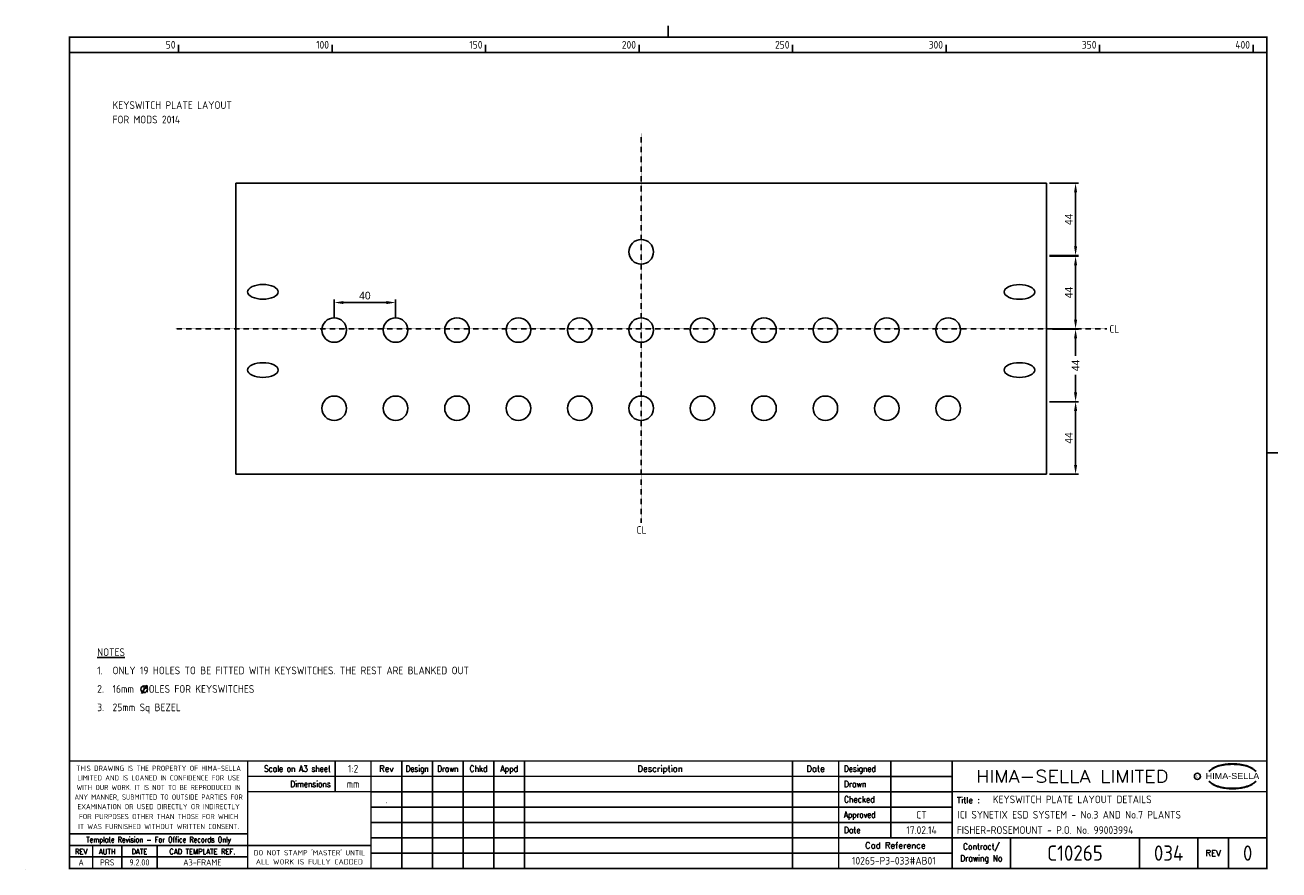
# Model space of a CAD drawing. Extents: x 0 to 817, y 0 to 551.
import ezdxf
from ezdxf.enums import TextEntityAlignment as Align

# ---------------------------------------------------------------- set-up
doc = ezdxf.new("R2010")
doc.units = 0
doc.header["$LTSCALE"] = 0.25
doc.header["$MEASUREMENT"] = 0
doc.header["$PDSIZE"] = 1
doc.linetypes.add('HIDDENX2', pattern=[0.75, 0.5, -0.25])
doc.layers.get('0').update_dxf_attribs({"color": 41, "linetype": 'CONTINUOUS'})
doc.layers.get('DEFPOINTS').update_dxf_attribs({"linetype": 'CONTINUOUS'})
for name, color, linetype in [('00-DRG_FRAME', 12, 'CONTINUOUS'), ('01-DRAW', 7, 'CONTINUOUS'), ('02-TEXT', 2, 'CONTINUOUS'), ('03-DIM', 3, 'CONTINUOUS')]:
    doc.layers.add(name, color=color, linetype=linetype)
doc.styles.add('ARIAL', font='arial.ttf', dxfattribs={"height": 2.5})
doc.styles.add('ISO', font='iso.shx')
doc.styles.add('ROMAND', font='ROMAND')
doc.dimstyles.get("Standard").update_dxf_attribs({"dimtxt": 0.18, "dimasz": 0.18, "dimexe": 0.18, "dimexo": 0.0625, "dimgap": 0.09, "dimtad": 0, "dimtih": 1, "dimtoh": 1, "dimzin": 0, "dimdsep": 46, "dimtxsty": 'STANDARD', "dimcen": 0.09, "dimadec": 0, "dimazin": 0, "dimtfac": 1, "dimtofl": 0, "dimtmove": 2, "dimatfit": 3, "dimfxl": 1, "dimtolj": 1, "dimtzin": 0, "dimarcsym": 0})

# ---------------------------------------------------------------- blocks, each defined once
blk = doc.blocks.new('A3-TITLE')
at = {"style": 'ISO'}
blk.add_attdef('TITLE_1', (318.75, 21.75), '', height=2.5, dxfattribs=at)
for tag, p in [('DRGNO', (372.5, 3)), ('REV.', (398.25, 3))]:
    blk.add_attdef(tag, text='', height=5, dxfattribs=at).set_placement(p, align=Align.CENTER)
blk = doc.blocks.new('A3-REVA')
at = {"style": 'ISO'}
for tag, p in [('DESIGNED', (292, 31.75)), ('A', (117.7, 26.75)), ('DES', (127.7, 26.75)), ('DRN', (137.7, 26.75)), ('CHKD', (147.7, 26.75)), ('APPD', (157.7, 26.75)), ('DATE', (258, 26.75)), ('DRAWN', (292, 26.75)), ('CHECKED', (292, 21.75)), ('APPD', (292, 16.75)), ('DATE', (292, 11.75))]:
    blk.add_attdef(tag, text='', height=2.5, dxfattribs=at).set_placement(p, align=Align.CENTER)
blk.add_attdef('DESCRIPTION', (164.7, 26.75), '', height=2.5, dxfattribs=at)
blk = doc.blocks.new('A3-REVB')
at = {"style": 'ISO'}
for tag, p in [('B', (117.7, 21.75)), ('DES', (127.7, 21.75)), ('DRN', (137.7, 21.75)), ('CHKD', (147.7, 21.75)), ('APPD', (157.7, 21.75)), ('DATE', (258, 21.75))]:
    blk.add_attdef(tag, text='', height=2.5, dxfattribs=at).set_placement(p, align=Align.CENTER)
blk.add_attdef('DESCRIPTION', (164.7, 21.75), '', height=2.5, dxfattribs=at)
blk = doc.blocks.new('A3-CONTRACT')
at = {"style": 'ISO'}
for tag, height, p in [('SCALE', 2.5, (106.86, 31.75)), ('DIMS', 2.5, (106.86, 26.75)), ('CAD-REF', 2.5, (282, 1.75)), ('CONTRACT', 5, (342, 3))]:
    blk.add_attdef(tag, text='', height=height, dxfattribs=at).set_placement(p, align=Align.CENTER)
for tag, p in [('TITLE_2', (303.75, 16.75)), ('TITLE_3', (303.5, 11.75))]:
    blk.add_attdef(tag, p, '', height=2.5, dxfattribs=at)
blk = doc.blocks.new('*D11')
at = {"layer": '03-DIM', "lineweight": -2}
for p, q in [((201.39, 359.93), (201.39, 371.93)), ((207.39, 369.93), (235.39, 369.93)), ((241.39, 359.93), (241.39, 371.93))]:
    blk.add_line(p, q, dxfattribs=at)
at = {"layer": '03-DIM'}
for points in [[(207.39, 370.93), (207.39, 368.93), (201.39, 369.93)], [(235.39, 368.93), (235.39, 370.93), (241.39, 369.93)]]:
    blk.add_solid(points, dxfattribs=at)
at = {"layer": 'DEFPOINTS', "color": 0}
for p in [(241.39, 369.93), (201.39, 357.93), (241.39, 357.93)]:
    blk.add_point(p, dxfattribs=at)
at = {"layer": '03-DIM', "color": 2, "insert": (221.39, 374.43), "char_height": 5, "attachment_point": 5}
blk.add_mtext('\\A1;40', dxfattribs=at)
blk = doc.blocks.new('*D12')
at = {"layer": '03-DIM', "lineweight": -2}
for p, q in [((667.39, 447.85), (686.39, 447.85)), ((684.39, 441.85), (684.39, 406.55)), ((667.39, 400.55), (686.39, 400.55))]:
    blk.add_line(p, q, dxfattribs=at)
at = {"layer": '03-DIM'}
for points in [[(685.39, 441.85), (683.39, 441.85), (684.39, 447.85)], [(683.39, 406.55), (685.39, 406.55), (684.39, 400.55)]]:
    blk.add_solid(points, dxfattribs=at)
at = {"layer": 'DEFPOINTS', "color": 0}
for p in [(665.39, 447.85), (665.39, 400.55), (684.39, 400.55)]:
    blk.add_point(p, dxfattribs=at)
at = {"layer": '03-DIM', "color": 2, "insert": (679.89, 424.2), "char_height": 5, "attachment_point": 5, "rotation": 90}
blk.add_mtext('\\A1;44', dxfattribs=at)
blk = doc.blocks.new('*D13')
at = {"layer": '03-DIM', "lineweight": -2}
for p, q in [((667.39, 400.17), (686.39, 400.17)), ((684.39, 394.17), (684.39, 358.87)), ((667.39, 352.87), (686.39, 352.87))]:
    blk.add_line(p, q, dxfattribs=at)
at = {"layer": '03-DIM'}
for points in [[(685.39, 394.17), (683.39, 394.17), (684.39, 400.17)], [(683.39, 358.87), (685.39, 358.87), (684.39, 352.87)]]:
    blk.add_solid(points, dxfattribs=at)
at = {"layer": 'DEFPOINTS', "color": 0}
for p in [(665.39, 400.17), (665.39, 352.87), (684.39, 352.87)]:
    blk.add_point(p, dxfattribs=at)
at = {"layer": '03-DIM', "color": 2, "insert": (679.89, 376.52), "char_height": 5, "attachment_point": 5, "rotation": 90}
blk.add_mtext('\\A1;44', dxfattribs=at)
blk = doc.blocks.new('*D14')
at = {"layer": '03-DIM', "lineweight": -2}
for p, q in [((667.39, 305.3), (686.39, 305.3)), ((684.39, 299.3), (684.39, 264)), ((667.39, 258), (686.39, 258))]:
    blk.add_line(p, q, dxfattribs=at)
at = {"layer": '03-DIM'}
for points in [[(685.39, 299.3), (683.39, 299.3), (684.39, 305.3)], [(683.39, 264), (685.39, 264), (684.39, 258)]]:
    blk.add_solid(points, dxfattribs=at)
at = {"layer": 'DEFPOINTS', "color": 0}
for p in [(665.39, 305.3), (665.39, 258), (684.39, 258)]:
    blk.add_point(p, dxfattribs=at)
at = {"layer": '03-DIM', "color": 2, "insert": (679.89, 281.65), "char_height": 5, "attachment_point": 5, "rotation": 90}
blk.add_mtext('\\A1;44', dxfattribs=at)
blk = doc.blocks.new('*D15')
at = {"layer": '03-DIM', "lineweight": -2}
for p, q in [((669.39, 352.61), (686.39, 352.61)), ((684.39, 346.61), (684.39, 335.12)), ((684.39, 311.3), (684.39, 322.79)), ((669.39, 305.3), (686.39, 305.3))]:
    blk.add_line(p, q, dxfattribs=at)
at = {"layer": '03-DIM'}
for points in [[(685.39, 346.61), (683.39, 346.61), (684.39, 352.61)], [(683.39, 311.3), (685.39, 311.3), (684.39, 305.3)]]:
    blk.add_solid(points, dxfattribs=at)
at = {"layer": 'DEFPOINTS', "color": 0}
for p in [(667.39, 352.61), (667.39, 305.3), (684.39, 305.3)]:
    blk.add_point(p, dxfattribs=at)
at = {"layer": '03-DIM', "color": 2, "insert": (684.39, 328.95), "char_height": 5, "attachment_point": 5, "rotation": 90}
blk.add_mtext('\\A1;44', dxfattribs=at)

msp = doc.modelspace()

# ---------------------------------------------------------------- linework, layer by layer
at = {"layer": '00-DRG_FRAME'}
for p, q in [((100, 533), (100, 538)), ((200, 533), (200, 538)), ((300, 533), (300, 538)), ((400, 533), (400, 538)), ((500, 533), (500, 538)), ((600, 533), (600, 538)), ((700, 533), (700, 538)), ((800, 533), (800, 538)), ((202.023, 71), (202.023, 51)), ((245.4, 71), (245.4, 1)), ((265.4, 1), (265.4, 71)), ((285.4, 1), (285.4, 71)), ((305.4, 71), (305.4, 1)), ((325.4, 71), (325.4, 1)), ((500, 71), (500, 1)), ((564, 71), (564, 21)), ((530, 61), (604, 61)), ((604, 51), (225.4, 51)), ((225.4, 41), (604, 41)), ((604, 31), (225.4, 31)), ((225.4, 21), (530, 21)), ((642, 21), (642, 1)), ((726, 21), (726, 1)), ((764, 1), (764, 21)), ((784, 21), (784, 1)), ((145, 8.5), (29, 8.5)), ((604, 11), (225.4, 11)), ((0, 0), (0, 0.05))]:
    msp.add_line(p, q, dxfattribs=at)
at = {"layer": '00-DRG_FRAME', "const_width": 1}
for points in [[(419, 543), (419, 550.36)], [(419, 543), (419, 550.36)], [(29, 533), (809, 533)], [(809, 272), (816.36, 272)], [(809, 71), (29, 71)], [(145, 1), (145, 71)], [(225.4, 1), (225.4, 71)], [(530, 71), (530, 1)], [(604, 1), (604, 71)], [(530, 61), (145, 61)], [(225.4, 51), (145, 51)], [(809, 51), (604, 51)], [(29, 23.5), (145, 23.5)], [(29, 16), (145, 16)], [(44, 1), (44, 16)], [(63, 1), (63, 16)], [(86, 1), (86, 16)], [(225.4, 16), (145, 16)], [(530, 21), (809, 21)]]:
    msp.add_lwpolyline(points, dxfattribs=at)
msp.add_lwpolyline([(29, 1), (809, 1), (809, 543), (29, 543)], close=True, dxfattribs=at)
at = {"layer": '00-DRG_FRAME', "color": 3}
msp.add_circle((763.759, 61), 2, dxfattribs=at)
for centre, radius, start, end in [((781.208, 53.655), 14.48, 106.053174, 133.502395), ((780.23, 56.2), 11.961, 122.244046, 131.615387), ((779.504, 57.564), 10.421, 111.82056, 122.866802), ((783.554, 49.398), 19.52, 107.593056, 113.945152), ((786.198, 36.993), 31.873, 89.269817, 106.391116), ((784.196, 47.03), 21.972, 96.014582, 107.320267), ((786.587, 32.62), 36.564, 92.891682, 97.373364), ((786.484, 37.729), 31.456, 89.780485, 93.17379), ((787.011, 36.993), 31.873, 73.608884, 90.730183), ((786.725, 37.729), 31.456, 86.82621, 90.219515), ((786.622, 32.62), 36.564, 82.626636, 87.108318), ((789.013, 47.03), 21.972, 72.679733, 83.985418), ((789.654, 49.398), 19.52, 66.054848, 72.406944), ((792.001, 53.655), 14.48, 46.497605, 73.946826), ((793.705, 57.564), 10.421, 57.133198, 68.17944), ((792.979, 56.2), 11.961, 48.384613, 57.755954), ((781.753, 54.027), 14.6, 130.419034, 136.057005), ((781.753, 68.09), 14.6, 223.942995, 229.580966), ((781.208, 68.462), 14.48, 226.497605, 253.946826), ((792.001, 68.462), 14.48, 286.053174, 313.502395), ((791.456, 54.027), 14.6, 43.942995, 49.580966), ((791.456, 68.09), 14.6, 310.419034, 316.057005), ((780.23, 65.917), 11.961, 228.384613, 237.755954), ((779.504, 64.553), 10.421, 237.133198, 248.17944), ((783.554, 72.719), 19.52, 246.054848, 252.406944), ((786.198, 85.124), 31.873, 253.608884, 270.730183), ((784.196, 75.087), 21.972, 252.679733, 263.985418), ((786.587, 89.497), 36.564, 262.626636, 267.108318), ((786.484, 84.388), 31.456, 266.82621, 270.219515), ((787.011, 85.124), 31.873, 269.269817, 286.391116), ((786.725, 84.388), 31.456, 269.780485, 273.17379), ((786.622, 89.497), 36.564, 272.891682, 277.373364), ((789.013, 75.087), 21.972, 276.014582, 287.320267), ((789.654, 72.719), 19.52, 287.593056, 293.945152), ((793.705, 64.553), 10.421, 291.82056, 302.866802), ((792.979, 65.917), 11.961, 302.244046, 311.615387)]:
    msp.add_arc(centre, radius, start, end, dxfattribs=at)
at = {"layer": '01-DRAW', "linetype": 'HIDDENX2'}
for p, q in [((401.387, 480.25), (401.387, 226.299)), ((704.683, 352.872), (98.092, 352.872))]:
    msp.add_line(p, q, dxfattribs=at)
at = {"layer": '01-DRAW'}
for p, q in [((665.387, 447.744), (137.387, 447.744)), ((137.387, 258), (137.387, 447.744)), ((665.387, 258), (665.387, 447.744)), ((665.387, 258), (137.387, 258))]:
    msp.add_line(p, q, dxfattribs=at)
for points in [[(164.921, 376.904), (164.73, 377.841), (164.162, 378.741), (163.24, 379.571), (161.999, 380.298), (160.487, 380.895), (158.763, 381.339), (156.891, 381.612), (154.945, 381.704), (152.998, 381.612), (151.127, 381.339), (149.402, 380.895), (147.89, 380.298), (146.649, 379.571), (145.727, 378.741), (145.16, 377.841), (144.968, 376.904), (145.16, 375.968), (145.727, 375.067), (146.649, 374.237), (147.89, 373.51), (149.402, 372.913), (151.127, 372.47), (152.998, 372.196), (154.945, 372.104), (156.891, 372.196), (158.763, 372.47), (160.487, 372.913), (161.999, 373.51), (163.24, 374.237), (164.162, 375.067), (164.73, 375.968)], [(657.788, 376.878), (657.597, 377.814), (657.029, 378.715), (656.107, 379.545), (654.866, 380.272), (653.354, 380.869), (651.629, 381.312), (649.758, 381.586), (647.811, 381.678), (645.865, 381.586), (643.994, 381.312), (642.269, 380.869), (640.757, 380.272), (639.516, 379.545), (638.594, 378.715), (638.026, 377.814), (637.835, 376.878), (638.026, 375.941), (638.594, 375.041), (639.516, 374.211), (640.757, 373.484), (642.269, 372.887), (643.994, 372.443), (645.865, 372.17), (647.811, 372.078), (649.758, 372.17), (651.629, 372.443), (653.354, 372.887), (654.866, 373.484), (656.107, 374.211), (657.029, 375.041), (657.597, 375.941)], [(164.921, 325.904), (164.73, 326.841), (164.162, 327.741), (163.24, 328.571), (161.999, 329.298), (160.487, 329.895), (158.763, 330.339), (156.891, 330.612), (154.945, 330.704), (152.998, 330.612), (151.127, 330.339), (149.402, 329.895), (147.89, 329.298), (146.649, 328.571), (145.727, 327.741), (145.16, 326.841), (144.968, 325.904), (145.16, 324.968), (145.727, 324.067), (146.649, 323.237), (147.89, 322.51), (149.402, 321.913), (151.127, 321.47), (152.998, 321.196), (154.945, 321.104), (156.891, 321.196), (158.763, 321.47), (160.487, 321.913), (161.999, 322.51), (163.24, 323.237), (164.162, 324.067), (164.73, 324.968)], [(657.807, 325.904), (657.615, 326.841), (657.047, 327.741), (656.125, 328.571), (654.884, 329.298), (653.373, 329.895), (651.648, 330.339), (649.776, 330.612), (647.83, 330.704), (645.883, 330.612), (644.012, 330.339), (642.287, 329.895), (640.775, 329.298), (639.534, 328.571), (638.613, 327.741), (638.045, 326.841), (637.853, 325.904), (638.045, 324.968), (638.613, 324.067), (639.534, 323.237), (640.775, 322.51), (642.287, 321.913), (644.012, 321.47), (645.883, 321.196), (647.83, 321.104), (649.776, 321.196), (651.648, 321.47), (653.373, 321.913), (654.884, 322.51), (656.125, 323.237), (657.047, 324.067), (657.615, 324.968)]]:
    msp.add_lwpolyline(points, close=True, dxfattribs=at)
for centre in [(401.387, 403), (201.387, 352), (241.387, 352), (281.387, 352), (321.387, 352), (361.387, 352), (401.387, 352), (441.387, 352), (481.387, 352), (521.387, 352), (561.387, 352), (601.387, 352), (201.387, 301), (241.387, 301), (281.387, 301), (321.387, 301), (361.387, 301), (401.387, 301), (441.387, 301), (481.387, 301), (521.387, 301), (561.387, 301), (601.387, 301)]:
    msp.add_circle(centre, 8, dxfattribs=at)
at = {"layer": '02-TEXT', "color": 2}
msp.add_line((79.293, 120.442), (75.808, 115.147), dxfattribs=at)
msp.add_circle((77.55, 117.794), 2.169, dxfattribs=at)

# ---------------------------------------------------------------- block references
ref = msp.add_blockref('A3-CONTRACT', (0, 0), dxfattribs=dict(xscale=2, yscale=2, zscale=2))
ref.add_attrib('SCALE', '1:2', dxfattribs={"height": 5, "style": 'ISO'}).set_placement((213.72, 63.5), align=Align.CENTER)
ref.add_attrib('DIMS', 'mm', dxfattribs={"height": 5, "style": 'ISO'}).set_placement((213.72, 53.5), align=Align.CENTER)
ref.add_attrib('CAD-REF', '10265-P3-033#AB01', dxfattribs={"height": 5, "style": 'ISO'}).set_placement((566, 3.5), align=Align.CENTER)
ref.add_attrib('TITLE_2', 'ICI SYNETIX ESD SYSTEM - No.3 AND No.7 PLANTS', (607.5, 33.5), dxfattribs={"height": 5, "style": 'ISO'})
ref.add_attrib('TITLE_3', 'FISHER-ROSEMOUNT - P.O. No. 99003994', (607, 23.5), dxfattribs={"height": 5, "style": 'ISO'})
ref.add_attrib('CONTRACT', 'C10265', dxfattribs={"height": 10, "style": 'ISO'}).set_placement((684, 6), align=Align.CENTER)
at = {"layer": '02-TEXT', "xscale": 2, "yscale": 2, "zscale": 2}
msp.add_blockref('A3-REVB', (0, 0), dxfattribs=at).add_auto_attribs({'B': '.'})
at = {"layer": '02-TEXT'}
ref = msp.add_blockref('A3-TITLE', (0, 0), dxfattribs=dict(at, xscale=2, yscale=2, zscale=2))
ref.add_attrib('TITLE_1', 'KEYSWITCH PLATE LAYOUT DETAILS', (630.5, 43.5), dxfattribs={"layer": '0', "height": 5, "style": 'ISO'})
ref.add_attrib('DRGNO', '034', dxfattribs={"layer": '0', "height": 10, "style": 'ISO'}).set_placement((745, 6), align=Align.CENTER)
ref.add_attrib('REV.', '0', dxfattribs={"layer": '0', "height": 10, "style": 'ISO'}).set_placement((796.5, 6), align=Align.CENTER)
ref = msp.add_blockref('A3-REVA', (0, 0), dxfattribs=dict(at, xscale=2, yscale=2, zscale=2))
ref.add_attrib('DATE', '17.02.14', dxfattribs={"layer": '0', "height": 5, "style": 'ISO'}).set_placement((584, 23.5), align=Align.CENTER)
ref.add_attrib('APPD', 'CT', dxfattribs={"layer": '0', "height": 5, "style": 'ISO'}).set_placement((584, 33.5), align=Align.CENTER)

# ---------------------------------------------------------------- texts
at = {"layer": '00-DRG_FRAME', "style": 'ISO'}
for s, p in [('50', (98, 535.5)), ('100', (198, 535.5)), ('150', (298, 535.5)), ('200', (398, 535.5)), ('250', (498, 535.5)), ('300', (598, 535.5)), ('350', (698, 535.5)), ('400', (798, 535.5))]:
    msp.add_text(s, height=5, dxfattribs=at).set_placement(p, align=Align.RIGHT)
at = {"layer": '00-DRG_FRAME', "color": 3, "style": 'ISO'}
for s, width, p in [('THIS DRAWING IS THE PROPERTY OF HIMA-SELLA', 0.9, (87, 66.289)), ("DO NOT STAMP 'MASTER' UNTIL", 0.95, (185.2, 11.539))]:
    msp.add_text(s, height=3.4, dxfattribs=dict(at, width=width)).set_placement(p, align=Align.MIDDLE)
at = {"layer": '00-DRG_FRAME', "color": 4, "style": 'ROMAND', "width": 0.87}
for s, p in [('Scale on A3 sheet', (199.079, 63.993)), ('Dimensions', (199.079, 54.014))]:
    msp.add_text(s, height=4, dxfattribs=at).set_placement(p, align=Align.RIGHT)
at = {"layer": '00-DRG_FRAME', "color": 4, "style": 'ROMAND'}
for s, p in [('Rev', (235.4, 64)), ('Description', (413.7, 64)), ('Date', (515, 64))]:
    msp.add_text(s, height=4, dxfattribs=at).set_placement(p, align=Align.CENTER)
for s, width, p in [('Design', 0.85, (255.4, 64)), ('Drawn', 0.85, (275.4, 64)), ('Chkd', 0.9, (295.4, 64)), ('Appd', 0.9, (315.4, 64))]:
    msp.add_text(s, height=4, dxfattribs=dict(at, width=width)).set_placement(p, align=Align.CENTER)
for s, width, p in [('Designed', 0.87, (533.5, 64)), ('Drawn', 0.9, (533.5, 54)), ('Checked', 0.9, (533.5, 44)), ('Approved', 0.85, (533.5, 34)), ('Date', 0.9, (533.5, 24))]:
    msp.add_text(s, height=4, dxfattribs=dict(at, width=width)).set_placement(p)
at = {"layer": '00-DRG_FRAME', "style": 'ROMAND', "width": 1.15}
msp.add_text('HIMA-SELLA LIMITED', height=8, dxfattribs=at).set_placement((682.193, 61), align=Align.MIDDLE)
at = {"layer": '00-DRG_FRAME', "color": 3, "style": 'ISO'}
for s, width, p in [('LIMITED AND IS LOANED IN CONFIDENCE FOR USE', 0.9, (87, 60.039)), ('ANY MANNER, SUBMITTED TO OUTSIDE PARTIES FOR', 0.87, (87, 47.526)), ('WITH OUR WORK. IT IS NOT TO BE REPRODUCED IN', 0.87, (87, 53.776)), ('EXAMINATION OR USED DIRECTLY OR INDIRECTLY', 0.9, (87, 41.276)), ('FOR PURPOSES OTHER THAN THOSE FOR WHICH', 0.9, (87, 34.811)), ('IT WAS FURNISHED WITHOUT WRITTEN CONSENT.', 0.9, (87, 28.311))]:
    msp.add_text(s, height=3.4, dxfattribs=dict(at, width=width)).set_placement(p, align=Align.MIDDLE_CENTER)
at = {"layer": '00-DRG_FRAME', "color": 3, "style": 'ISO', "width": 0.9}
msp.add_text('C', height=2, dxfattribs=at).set_placement((763.687, 60), align=Align.CENTER)
at = {"layer": '00-DRG_FRAME', "style": 'ARIAL', "width": 1.05}
msp.add_text('HIMA-SELLA', height=4, dxfattribs=at).set_placement((786.604, 59.259), align=Align.CENTER)
at = {"layer": '00-DRG_FRAME', "color": 4, "style": 'ROMAND'}
msp.add_text('Title :', height=4, dxfattribs=at).set_placement((607, 43.5))
for s, height, width, p in [('Template Revision - For Office Records Only', 3.6, 0.85, (87, 19.25)), ('Contract/', 4, 0.9, (623, 15)), ('REV', 3.6, 0.9, (36.5, 12)), ('AUTH', 3.6, 0.9, (53.5, 12)), ('DATE', 3.6, 0.9, (74.5, 12)), ('CAD TEMPLATE REF.', 3.6, 0.9, (115.5, 12)), ('Drawing No', 4, 0.9, (623, 7))]:
    msp.add_text(s, height=height, dxfattribs=dict(at, width=width)).set_placement(p, align=Align.MIDDLE)
for s, p in [('Cad Reference', (567, 16)), ('REV', (774, 11))]:
    msp.add_text(s, height=4, dxfattribs=at).set_placement(p, align=Align.MIDDLE)
at = {"layer": '00-DRG_FRAME', "color": 41, "style": 'ISO'}
for s, p in [('A', (36.5, 2.9)), ('PRS', (53.5, 2.9)), ('9.2.00', (74.5, 2.9)), ('A3-FRAME', (115.5, 2.9))]:
    msp.add_text(s, height=4, dxfattribs=at).set_placement(p, align=Align.CENTER)
at = {"layer": '00-DRG_FRAME', "color": 3, "style": 'ISO'}
msp.add_text('ALL WORK IS FULLY CADDED', height=3.4, dxfattribs=at).set_placement((185.2, 5.289), align=Align.MIDDLE_CENTER)
at = {"layer": '02-TEXT', "style": 'ISO'}
for s, p in [('KEYSWITCH PLATE LAYOUT', (57, 498.668)), ('FOR MODS 2014', (57, 489.254)), ('CL', (706.417, 352.761)), ('CL', (398.37, 221.657)), ('%%UNOTES', (47, 142)), ('1.', (47, 130)), ('ONLY 19 HOLES TO BE FITTED WITH KEYSWITCHES. THE REST ARE BLANKED OUT', (57, 130.072)), ('2.', (47, 118)), ('16mm  HOLES FOR KEYSWITCHES', (57, 118)), ('3.', (47, 106)), ('25mm Sq BEZEL', (57, 106))]:
    msp.add_text(s, height=5, dxfattribs=at).set_placement(p, align=Align.MIDDLE_LEFT)

# ---------------------------------------------------------------- dimensions: what is measured, and where the dimension line sits
at = {"layer": '03-DIM'}
for base, p1, p2, picture, middle in [((684.387, 400.552), (665.387, 447.854), (665.387, 400.552), '*D12', (679.887, 424.203)), ((684.387, 352.872), (665.387, 400.174), (665.387, 352.872), '*D13', (679.887, 376.523)), ((684.387, 258), (665.387, 305.303), (665.387, 258), '*D14', (679.887, 281.651))]:
    dim = msp.add_linear_dim(base=base, p1=p1, p2=p2, angle=90, text='44', dimstyle='STANDARD', override={"dimscale": 2, "dimtxt": 2.5, "dimasz": 3, "dimexe": 1, "dimexo": 1, "dimgap": 1, "dimtad": 1, "dimtih": 0, "dimtoh": 0, "dimclrd": 256, "dimclre": 256, "dimclrt": 2, "dimatfit": 0}, dxfattribs=at)
    dim.commit()
    dim.dimension.update_dxf_attribs({"geometry": picture, "text_midpoint": middle})
dim = msp.add_linear_dim(base=(241.387, 369.926), p1=(201.387, 357.926), p2=(241.387, 357.926), text='40', dimstyle='STANDARD', override={"dimscale": 2, "dimtxt": 2.5, "dimasz": 3, "dimexe": 1, "dimexo": 1, "dimgap": 1, "dimtad": 1, "dimtih": 0, "dimtoh": 0, "dimclrd": 256, "dimclre": 256, "dimclrt": 2, "dimatfit": 0}, dxfattribs=at)
dim.commit()
dim.dimension.update_dxf_attribs({"geometry": '*D11', "text_midpoint": (221.387, 374.426)})
dim = msp.add_linear_dim(base=(684.387, 305.303), p1=(667.387, 352.605), p2=(667.387, 305.303), angle=90, text='44', dimstyle='STANDARD', override={"dimscale": 2, "dimtxt": 2.5, "dimasz": 3, "dimexe": 1, "dimexo": 1, "dimgap": 1, "dimtad": 1, "dimtih": 0, "dimtoh": 0, "dimclrd": 256, "dimclre": 256, "dimclrt": 2, "dimatfit": 0}, dxfattribs=at)
dim.commit()
dim.dimension.update_dxf_attribs({"geometry": '*D15', "text_midpoint": (684.387, 328.954), "dimtype": 160})

doc.saveas('drawing.dxf')
